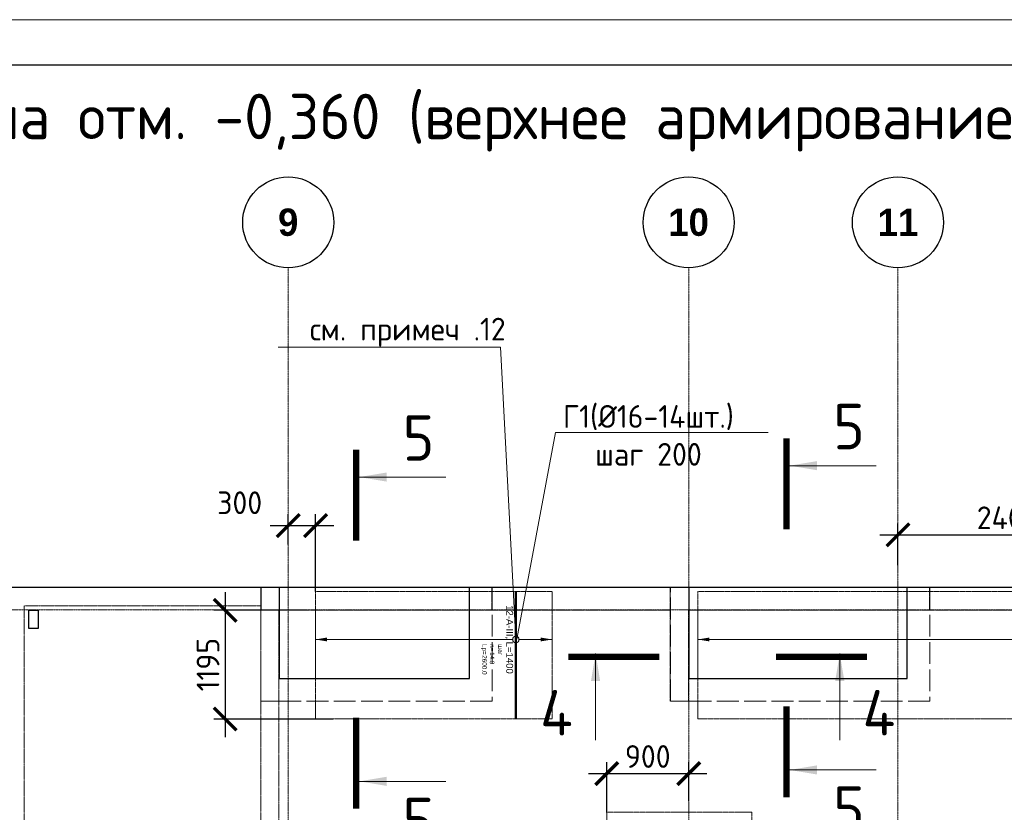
# Model space of a CAD drawing. Header units: millimetres. Extents: x -386473 to 311666, y -59273 to 291770.
# Tile 114 of 132: x 130856 to 141675, y 28990 to 37703. Entities that reach past the tile are written whole.
import ezdxf
from ezdxf import colors
from ezdxf.entities.mleader import LeaderData, LeaderLine
from ezdxf.enums import TextEntityAlignment as Align
from ezdxf.math import Vec2, Vec3

# ---------------------------------------------------------------- set-up
doc = ezdxf.new("R2010")
doc.units = ezdxf.units.MM
doc.set_wipeout_variables(frame=1)
for name, pattern in [('01 Штриховая _4 мм_', [6, 3.5, -2.5]), ('______5', [1100, 800, -100, 100, -100]), ('ACAD_ISO02W100', [15, 12, -3]), ('DASHED', [7, 5, -2, 0]), ('GOST2.303 4', [7, 5, -2, 0]), ('осевая', [50.8, 31.75, -6.35, 6.35, -6.35])]:
    doc.linetypes.add(name, pattern=pattern)
for name, color, linetype, lineweight in [('АрмСтер', 2, 'Continuous', 50), ('контур распр. стерхней', 2, 'GOST2.303 4', 20), ('Оси', 40, '______5', 18), ('Перекрытие ж_бетон', 1, 'Continuous', 30), ('подоснова', 151, 'Continuous', 5), ('РАЗМЕРЫ', 1, 'Continuous', 9), ('ТОНКИЕ', 7, 'Continuous', 9), ('Узлы', 7, 'Continuous', 0)]:
    doc.layers.add(name, color=color, linetype=linetype, lineweight=lineweight)
doc.layers.add('АрмСтер_атрибуты', color=2, linetype='Continuous', lineweight=0, plot=False)
doc.layers.add('Клапаны_для_электрика', color=7, linetype='Continuous', plot=False)
doc.layers.add('Колонна_ бетон', color=7, linetype='Continuous', lineweight=50, true_color=0xb4b496)
doc.layers.add('ТОЛСТЫЕ_ОСНОВНЫЕ', color=6, linetype='Continuous')
doc.styles.add('Century Gothic', font='GOTHIC.TTF')
doc.styles.add('GOST-2.304_Type-B', font='GOST_Common.ttf')
doc.styles.get("Standard").update_dxf_attribs({"font": 'arial.ttf'})
doc.styles.add('Аннотативный', font='arial.ttf')
doc.dimstyles.new('СПДС', dxfattribs={"dimscale": 100, "dimtxt": 2.5, "dimasz": 2.5, "dimexe": 1.25, "dimexo": 0, "dimtad": 1, "dimdec": 0, "dimtxsty": 'GOST-2.304_Type-B', "dimblk": 'ARCHTICK', "dimcen": 2.5, "dimdle": 2, "dimadec": 0, "dimazin": 2, "dimtfac": 0.75, "dimtdec": 0, "dimtmove": 1, "dimatfit": 3, "dimfxl": 1, "dimtolj": 1, "dimarcsym": 1})

# ---------------------------------------------------------------- blocks, each defined once
blk = doc.blocks.new('NSY101')
at = {"color": 0, "linetype": 'ByBlock', "lineweight": -2}
blk.add_circle((0, 0), 50, dxfattribs=at)
blk = doc.blocks.new('СЛОЖНЫЙ_ОБЪЕКТ_16')
at = {"layer": 'Оси', "color": 16, "linetype": 'Continuous', "lineweight": 25, "transparency": 33554687, "xscale": 9.999999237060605, "yscale": 9.999999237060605, "zscale": 9.999999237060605}
blk.add_blockref('NSY101', (31813, -989), dxfattribs=at)
at = {"layer": 'Оси', "color": 16, "linetype": 'Continuous', "lineweight": 25, "transparency": 33554687, "insert": (31813, -989), "char_height": 300, "width": 385, "attachment_point": 5, "style": 'Century Gothic'}
blk.add_mtext('\\A1;{\\fCentury Gothic|i0|b1;\\H300.000000;\\W1.000000;\\C16;9}\\P', dxfattribs=at)
blk = doc.blocks.new('СЛОЖНЫЙ_ОБЪЕКТ_17')
at = {"layer": 'Оси', "color": 16, "linetype": 'Continuous', "lineweight": 25, "transparency": 33554687, "xscale": 9.999999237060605, "yscale": 9.999999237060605, "zscale": 9.999999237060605}
blk.add_blockref('NSY101', (36213, -989), dxfattribs=at)
at = {"layer": 'Оси', "color": 16, "linetype": 'Continuous', "lineweight": 25, "transparency": 33554687, "insert": (36213, -989), "char_height": 300, "width": 620, "attachment_point": 5, "style": 'Century Gothic'}
blk.add_mtext('\\A1;{\\fCentury Gothic|i0|b1;\\H300.000000;\\W1.000000;\\C16;10}\\P', dxfattribs=at)
blk = doc.blocks.new('СЛОЖНЫЙ_ОБЪЕКТ_18')
at = {"layer": 'Оси', "color": 16, "linetype": 'Continuous', "lineweight": 25, "transparency": 33554687, "xscale": 9.999999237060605, "yscale": 9.999999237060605, "zscale": 9.999999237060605}
blk.add_blockref('NSY101', (38513, -989), dxfattribs=at)
at = {"layer": 'Оси', "color": 16, "linetype": 'Continuous', "lineweight": 25, "transparency": 33554687, "insert": (38513, -989), "char_height": 300, "width": 620, "attachment_point": 5, "style": 'Century Gothic'}
blk.add_mtext('\\A1;{\\fCentury Gothic|i0|b1;\\H300.000000;\\W1.000000;\\C16;11}\\P', dxfattribs=at)
blk = doc.blocks.new('оси2')
at = {"layer": 'Оси', "color": 16, "linetype": 'осевая', "lineweight": 0, "ltscale": 0.25, "transparency": 33554687}
for p, q in [((1010745.5, 5465.4), (1010745.5, -20739.3)), ((1015145.5, 5465.4), (1015145.5, -20739.3)), ((1017445.5, 5465.4), (1017445.5, -20739.3)), ((979200, 1707.1), (1032582.1, 1707.1))]:
    blk.add_line(p, q, dxfattribs=at)
at = {"layer": 'Оси', "color": 16, "linetype": 'Continuous', "lineweight": 25, "transparency": 33554687}
for name in ['СЛОЖНЫЙ_ОБЪЕКТ_16', 'СЛОЖНЫЙ_ОБЪЕКТ_17', 'СЛОЖНЫЙ_ОБЪЕКТ_18']:
    blk.add_blockref(name, (978932, 6954.9), dxfattribs=at)
blk = doc.blocks.new('_ArchTick')
at = {"color": 0, "linetype": 'ByBlock', "const_width": 0.15}
blk.add_lwpolyline([(-0.5, -0.5), (0.5, 0.5)], dxfattribs=at)
blk = doc.blocks.new('*D229')
at = {"layer": 'DEFPOINTS', "color": 0, "transparency": 16777216}
for p in [(138207, 29416), (138207, 29114, 360), (137307, 28990)]:
    blk.add_point(p, dxfattribs=at)
at = {"layer": 'РАЗМЕРЫ', "color": 0, "lineweight": -2, "transparency": 16777216}
for p, q in [((137307, 28990), (137307, 29541)), ((138207, 29114), (138207, 29541)), ((137107, 29416), (138407, 29416))]:
    blk.add_line(p, q, dxfattribs=at)
at = {"layer": 'РАЗМЕРЫ', "color": 0, "lineweight": -2, "transparency": 16777216, "xscale": 250, "yscale": 250, "zscale": 250, "rotation": 180}
blk.add_blockref('_ArchTick', (137307, 29416), dxfattribs=at)
at = {"layer": 'РАЗМЕРЫ', "color": 0, "lineweight": -2, "transparency": 16777216, "xscale": 250, "yscale": 250, "zscale": 250}
blk.add_blockref('_ArchTick', (138207, 29416), dxfattribs=at)
at = {"layer": 'РАЗМЕРЫ', "color": 0, "lineweight": 0, "transparency": 16777216, "insert": (137757, 29604), "char_height": 250, "attachment_point": 5, "style": 'GOST-2.304_Type-B'}
blk.add_mtext('\\A1;900', dxfattribs=at)
blk = doc.blocks.new('*U253')
at = {"layer": 'РАЗМЕРЫ'}
for p, q in [((112, 400), (-112, 400)), ((112, -4200), (-112, -4200))]:
    blk.add_line(p, q, dxfattribs=at)
at = {"layer": 'РАЗМЕРЫ', "ltscale": 15}
blk.add_line((0, -4200), (0, 400), dxfattribs=at)
at = {"layer": 'РАЗМЕРЫ'}
for points in [[(0, 400), (21, 275), (-21, 275)], [(0, -4200), (21, -4075), (-21, -4075)]]:
    blk.add_solid(points, dxfattribs=at)
at = {"layer": 'АрмСтер_атрибуты', "color": 215, "ltscale": 15, "style": 'Аннотативный'}
for s, p in [('шаг', (51, -194)), ('Lр=', (50, -368)), ('n=', (51, -285))]:
    blk.add_text(s, height=50, dxfattribs=at).set_placement(p)
at = {"layer": 'АрмСтер_атрибуты', "style": 'Аннотативный', "flags": 8}
blk.add_attdef('ПОЗ', (110, 30), '', height=75, dxfattribs=at)
at = {"layer": 'АрмСтер_атрибуты', "color": 215, "style": 'Аннотативный'}
for tag, p, flags in [('ШАГ', (191, -194), 10), ('КОЛ', (138, -285), 8), ('ШИРИНА', (173, -368), 8)]:
    blk.add_attdef(tag, p, '', height=50, dxfattribs=dict(at, flags=flags))
at = {"layer": 'АрмСтер_атрибуты', "flags": 9}
for tag, p in [('МАССА', (-97, -610)), ('ОБОЗНАЧЕНИЕ', (-97, -724))]:
    blk.add_attdef(tag, p, '', height=75, dxfattribs=at)
at = {"linetype": 'Continuous', "lineweight": 0}
blk.add_wipeout([(35, 0), (28, 21), (11, 33), (-11, 33), (-28, 21), (-35, 0), (-28, -21), (-11, -33), (11, -33), (28, -21)], dxfattribs=at)
at = {"color": 0, "linetype": 'ByBlock', "lineweight": -2, "ltscale": 100}
blk.add_line((-526, 0), (874, 0), dxfattribs=at)
at = {"layer": 'РАЗМЕРЫ'}
blk.add_circle((0, 0), 35, dxfattribs=at)
at = {"layer": 'АрмСтер_атрибуты', "style": 'Аннотативный', "flags": 8}
blk.add_attdef('НАИМЕНОВАНИЕ', text='', height=75, dxfattribs=at).set_placement((0, -29), align=Align.TOP_CENTER)
blk = doc.blocks.new('*U255')
at = {"layer": 'РАЗМЕРЫ'}
for p, q in [((112, 400), (-112, 400)), ((112, -2200), (-112, -2200))]:
    blk.add_line(p, q, dxfattribs=at)
at = {"layer": 'РАЗМЕРЫ', "ltscale": 15}
blk.add_line((0, -2200), (0, 400), dxfattribs=at)
at = {"layer": 'РАЗМЕРЫ'}
for points in [[(0, 400), (21, 275), (-21, 275)], [(0, -2200), (21, -2075), (-21, -2075)]]:
    blk.add_solid(points, dxfattribs=at)
at = {"layer": 'АрмСтер_атрибуты', "color": 215, "ltscale": 15, "style": 'Аннотативный'}
for s, p in [('шаг', (51, -194)), ('Lр=', (50, -368)), ('n=', (51, -285))]:
    blk.add_text(s, height=50, dxfattribs=at).set_placement(p)
at = {"layer": 'АрмСтер_атрибуты', "style": 'Аннотативный', "flags": 8}
blk.add_attdef('ПОЗ', (110, 30), '', height=75, dxfattribs=at)
at = {"layer": 'АрмСтер_атрибуты', "color": 215, "style": 'Аннотативный'}
for tag, p, flags in [('ШАГ', (191, -194), 10), ('КОЛ', (138, -285), 8), ('ШИРИНА', (173, -368), 8)]:
    blk.add_attdef(tag, p, '', height=50, dxfattribs=dict(at, flags=flags))
at = {"layer": 'АрмСтер_атрибуты', "flags": 9}
for tag, p in [('МАССА', (-97, -610)), ('ОБОЗНАЧЕНИЕ', (-97, -724))]:
    blk.add_attdef(tag, p, '', height=75, dxfattribs=at)
at = {"linetype": 'Continuous', "lineweight": 0}
blk.add_wipeout([(35, 0), (28, 21), (11, 33), (-11, 33), (-28, 21), (-35, 0), (-28, -21), (-11, -33), (11, -33), (28, -21)], dxfattribs=at)
at = {"color": 0, "linetype": 'ByBlock', "lineweight": -2, "ltscale": 100}
blk.add_line((-526, 0), (874, 0), dxfattribs=at)
at = {"layer": 'РАЗМЕРЫ'}
blk.add_circle((0, 0), 35, dxfattribs=at)
at = {"layer": 'АрмСтер_атрибуты', "style": 'Аннотативный', "flags": 8}
blk.add_attdef('НАИМЕНОВАНИЕ', text='', height=75, dxfattribs=at).set_placement((0, -29), align=Align.TOP_CENTER)
blk = doc.blocks.new('_None')
blk = doc.blocks.new('*D288')
at = {"layer": 'DEFPOINTS', "color": 0, "transparency": 16777216}
for p in [(134010, 31211, 160), (133113, 30016), (134302, 30016)]:
    blk.add_point(p, dxfattribs=at)
at = {"layer": 'РАЗМЕРЫ', "color": 0, "lineweight": -2, "transparency": 16777216}
for p, q in [((133113, 31411), (133113, 29816)), ((134010, 31211), (132988, 31211)), ((134302, 30016), (132988, 30016))]:
    blk.add_line(p, q, dxfattribs=at)
at = {"layer": 'РАЗМЕРЫ', "color": 0, "lineweight": -2, "transparency": 16777216, "xscale": 250, "yscale": 250, "zscale": 250}
for p, rotation in [((133113, 31211), 90), ((133113, 30016), 270)]:
    blk.add_blockref('_ArchTick', p, dxfattribs=dict(at, rotation=rotation))
at = {"layer": 'РАЗМЕРЫ', "color": 0, "lineweight": 0, "transparency": 16777216, "insert": (132925, 30614), "char_height": 250, "attachment_point": 5, "rotation": 90, "style": 'GOST-2.304_Type-B'}
blk.add_mtext('\\A1;1195', dxfattribs=at)
blk = doc.blocks.new('*D289')
at = {"layer": 'DEFPOINTS', "color": 0, "transparency": 16777216}
for p in [(134107, 32142), (133807, 31935), (134107, 31416)]:
    blk.add_point(p, dxfattribs=at)
at = {"layer": 'РАЗМЕРЫ', "color": 0, "lineweight": -2, "transparency": 16777216}
for p, q in [((133807, 31935), (133807, 32267)), ((134107, 31416), (134107, 32267)), ((133607, 32142), (134307, 32142))]:
    blk.add_line(p, q, dxfattribs=at)
at = {"layer": 'РАЗМЕРЫ', "color": 0, "lineweight": -2, "transparency": 16777216, "xscale": 250, "yscale": 250, "zscale": 250, "rotation": 180}
blk.add_blockref('_ArchTick', (133807, 32142), dxfattribs=at)
at = {"layer": 'РАЗМЕРЫ', "color": 0, "lineweight": -2, "transparency": 16777216, "xscale": 250, "yscale": 250, "zscale": 250}
blk.add_blockref('_ArchTick', (134107, 32142), dxfattribs=at)
at = {"layer": 'РАЗМЕРЫ', "color": 0, "lineweight": 0, "transparency": 16777216, "insert": (133273, 32393), "char_height": 250, "attachment_point": 5, "style": 'GOST-2.304_Type-B'}
blk.add_mtext('\\A1;300', dxfattribs=at)
blk = doc.blocks.new('*D293')
at = {"layer": 'DEFPOINTS', "color": 0, "transparency": 16777216}
for p in [(142907, 32041), (140507, 31708), (142907, 31416)]:
    blk.add_point(p, dxfattribs=at)
at = {"layer": 'РАЗМЕРЫ', "color": 0, "lineweight": -2, "transparency": 16777216}
for p, q in [((140507, 31708), (140507, 32166)), ((142907, 31416), (142907, 32166)), ((140307, 32041), (143107, 32041))]:
    blk.add_line(p, q, dxfattribs=at)
at = {"layer": 'РАЗМЕРЫ', "color": 0, "lineweight": -2, "transparency": 16777216, "xscale": 250, "yscale": 250, "zscale": 250, "rotation": 180}
blk.add_blockref('_ArchTick', (140507, 32041), dxfattribs=at)
at = {"layer": 'РАЗМЕРЫ', "color": 0, "lineweight": -2, "transparency": 16777216, "xscale": 250, "yscale": 250, "zscale": 250}
blk.add_blockref('_ArchTick', (142907, 32041), dxfattribs=at)
at = {"layer": 'РАЗМЕРЫ', "color": 0, "lineweight": 0, "transparency": 16777216, "insert": (141707, 32228), "char_height": 250, "attachment_point": 5, "style": 'GOST-2.304_Type-B'}
blk.add_mtext('\\A1;2400', dxfattribs=at)
blk = doc.blocks.new('*U44')
at = {"layer": 'ТОЛСТЫЕ_ОСНОВНЫЕ', "color": 6}
blk.add_lwpolyline([(20, 5), (886, 5), (886, 415), (20, 415)], close=True, dxfattribs=at)
at = {"layer": 'ТОНКИЕ'}
blk.add_lwpolyline([(0, 0), (891, 0), (891, 420), (0, 420)], close=True, dxfattribs=at)
blk = doc.blocks.new('стены подвала')
at = {"layer": 'Колонна_ бетон', "color": 252, "linetype": 'DASHED', "lineweight": 0, "ltscale": 0.3, "true_color": 0x939598, "transparency": 33554687}
for p, q in [((-150847, -10025, 160), (-198397, -10025, 160)), ((-171097, -10025, 160), (-171097, -15875, 160)), ((-171097, -10025, 160), (-171097, -10025, 160)), ((-168557, -10025, 160), (-168557, -10025, 160)), ((-168557, -10025, 160), (-168557, -10275, 160)), ((-166597, -10025, 160), (-166597, -11275, 160)), ((-166597, -10025, 160), (-166597, -10025, 160)), ((-163747, -10275, 160), (-163747, -10025, 160)), ((-163747, -10025, 160), (-163747, -10025, 160)), ((-173697, -10225, 160), (-171097, -10225, 160)), ((-173697, -10225, 160), (-173697, -10225, 160)), ((-173697, -10225, 160), (-173697, -15875, 160)), ((-171097, -10225, 160), (-171097, -10225, 160)), ((-170897, -10275, 160), (-170897, -10275, 160)), ((-170897, -17675, 160), (-170897, -10275, 160)), ((-170897, -10275, 160), (-166597, -10275, 160)), ((-168557, -10275, 160), (-168557, -10275, 160)), ((-166597, -10275, 160), (-166597, -10275, 160)), ((-166397, -10275, 160), (-166397, -10275, 160)), ((-166397, -11275, 160), (-166397, -10275, 160)), ((-161297, -10275, 160), (-166397, -10275, 160)), ((-163747, -10275, 160), (-163747, -10275, 160)), ((-171097, -11275, 160), (-171097, -11275, 160)), ((-170897, -11275, 160), (-171097, -11275, 160)), ((-170897, -11275, 160), (-170897, -11275, 160)), ((-166597, -11275, 160), (-166597, -11275, 160)), ((-166397, -11275, 160), (-166597, -11275, 160)), ((-166397, -11275, 160), (-166397, -11275, 160))]:
    blk.add_line(p, q, dxfattribs=at)
blk = doc.blocks.new('отверстия')
at = {"layer": 'Клапаны_для_электрика', "color": 2, "lineweight": 30}
blk.add_lwpolyline([(-168397, 91392), (-168297, 91392), (-168297, 91192), (-168397, 91192)], close=True, dxfattribs=at)

msp = doc.modelspace()

# ---------------------------------------------------------------- linework, layer by layer
at = {"layer": 'контур распр. стерхней', "linetype": '01 Штриховая _4 мм_'}
for points in [[(134107.1, 30016.3), (134107.1, 31416.3), (136707.1, 31416.3), (136707.1, 30016.3)], [(138307.1, 30016.3), (138307.1, 31416.3), (142907.1, 31416.3), (142907.1, 30016.3)]]:
    msp.add_lwpolyline(points, close=True, dxfattribs=at)
at = {"layer": 'контур распр. стерхней', "linetype": '01 Штриховая _4 мм_', "elevation": -360}
msp.add_lwpolyline([(137307.1, 26065.4), (137307.1, 28990.4), (138902.5, 28990.4), (138902.5, 26065.4)], close=True, dxfattribs=at)
at = {"layer": 'Перекрытие ж_бетон'}
for points in [[(106457.1, 14561.5), (110557.1, 14561.4), (110557.1, 14311.5), (147357.1, 14311.5), (147357.1, 14561.5), (153757.1, 14561.5), (153757.1, 31461.5), (106207.2, 31461.5), (106207.2, 17461.5), (106457.1, 17461.5), (106457.1, 14561.5)], [(133707.2, 31461.5), (133707.2, 30461.5), (135797.2, 30461.5), (135797.2, 31461.5)], [(138207.2, 31461.5), (138207.2, 30461.5), (140607.2, 30461.5), (140607.2, 31461.5)]]:
    msp.add_lwpolyline(points, dxfattribs=at)
at = {"layer": 'Перекрытие ж_бетон', "color": 252, "linetype": 'ACAD_ISO02W100', "lineweight": 0, "ltscale": 20, "true_color": 0x939598}
for points in [[(136047.2, 31461.5), (136047.2, 30211.5), (133507.2, 30211.5), (133507.2, 31461.5)], [(140857.2, 31461.5), (140857.2, 30211.5), (138007.2, 30211.5), (138007.2, 31461.5)]]:
    msp.add_lwpolyline(points, dxfattribs=at)
at = {"layer": 'РАЗМЕРЫ', "lineweight": -2}
msp.add_lwpolyline([(133507.2, 31461.5), (133507.2, 31211.5)], dxfattribs=at)
at = {"layer": 'Узлы', "color": 1, "linetype": 'Continuous', "lineweight": 0}
for p, q in [((139318.1, 32800.8, 3100), (140268.1, 32800.8, 3100)), ((134588.5, 32675.5, 3100), (135538.5, 32675.5, 3100)), ((137183.9, 30735, 3100), (137183.9, 29785, 3100)), ((139318.1, 29456, 3100), (140268.1, 29456, 3100)), ((134588.5, 29330.7, 3100), (135538.5, 29330.7, 3100))]:
    msp.add_line(p, q, dxfattribs=at)
at = {"layer": 'Узлы', "color": 1, "linetype": 'Continuous', "lineweight": 0, "const_width": 70, "elevation": 3100}
for points in [[(139283.1, 33100.8), (139283.1, 32100.8)], [(134553.5, 32975.5), (134553.5, 31975.5)], [(136883.9, 30700), (137883.9, 30700)]]:
    msp.add_lwpolyline(points, dxfattribs=at)
at = {"layer": 'Узлы', "color": 1, "linetype": 'Continuous', "lineweight": 0}
for points in [[(139318.1, 32800.8, 3100), (139618.5, 32750.5, 3100), (139618.5, 32851.1, 3100)], [(134588.5, 32675.5, 3100), (134888.9, 32625.2, 3100), (134888.9, 32725.8, 3100)], [(137183.9, 30735, 3100), (137234.1, 30434.6, 3100), (137133.6, 30434.6, 3100)], [(139318.1, 29456, 3100), (139618.5, 29405.8, 3100), (139618.5, 29506.3, 3100)], [(134588.5, 29330.7, 3100), (134888.9, 29280.4, 3100), (134888.9, 29381, 3100)]]:
    msp.add_solid(points, dxfattribs=at)

# ---------------------------------------------------------------- block references
at = {"layer": 'подоснова', "color": 2, "ltscale": 0.3}
msp.add_blockref('оси2', (-876938.7, 29509.2), dxfattribs=at)

# ---------------------------------------------------------------- texts
at = {"layer": 'Узлы', "color": 80, "linetype": 'Continuous', "lineweight": 0, "style": 'GOST-2.304_Type-B'}
msp.add_text('Плита перекрытия на отм. -0,360 (верхнее армирование по оси Y)', height=500, dxfattribs=at).set_placement((124479.1, 36389.5))
at = {"layer": 'Узлы', "color": 1, "linetype": 'Continuous', "lineweight": 0, "char_height": 500, "attachment_point": 5, "style": 'GOST-2.304_Type-B'}
for insert in [(139968.1, 33230.8, 3100), (135238.5, 33105.5, 3100), (139968.1, 29026, 3100), (135238.5, 28900.7, 3100)]:
    msp.add_mtext_dynamic_manual_height_columns('5', width=723.88, gutter_width=25, heights=[0], dxfattribs=dict(at, insert=insert))

# ---------------------------------------------------------------- dimensions: what is measured, and where the dimension line sits
at = {"layer": 'РАЗМЕРЫ', "color": 1, "lineweight": 0}
dim = msp.add_linear_dim(base=(138206.9, 29416.4, -360), p1=(137307.1, 28990.4, -360), p2=(138206.9, 29114.1), dimstyle='СПДС', dxfattribs=at)
dim.commit()
dim.dimension.update_dxf_attribs({"geometry": '*D229', "text_midpoint": (137757, 29603.9, -360)})

# ---------------------------------------------------------------- next in the draw order: block references
at = {"layer": 'АрмСтер', "ltscale": 15}
ref = msp.add_blockref('*U255', (136307.1, 30890.3), dxfattribs=dict(at, rotation=270))
ref.add_attrib('НАИМЕНОВАНИЕ', '12-A-III, L=1400', dxfattribs={"layer": 'АрмСтер_атрибуты', "height": 75, "rotation": 270, "style": 'Аннотативный', "flags": 8}).set_placement((136277.8, 30890.3), align=Align.TOP_CENTER)
ref.add_attrib('КОЛ', '14.0', (136022, 30752.2), dxfattribs={"layer": 'АрмСтер_атрибуты', "color": 215, "height": 50, "rotation": 270, "style": 'Аннотативный', "flags": 8})
ref.add_attrib('ШИРИНА', '2600.0', (135939.3, 30717.4), dxfattribs={"layer": 'АрмСтер_атрибуты', "color": 215, "height": 50, "rotation": 270, "style": 'Аннотативный', "flags": 8})
ref = msp.add_blockref('*U253', (142507.1, 30890.3), dxfattribs=dict(at, rotation=270))
ref.add_attrib('НАИМЕНОВАНИЕ', '12-A-III, L=1400', dxfattribs={"layer": 'АрмСтер_атрибуты', "height": 75, "rotation": 270, "style": 'Аннотативный', "flags": 8}).set_placement((142477.8, 30890.3), align=Align.TOP_CENTER)
ref.add_attrib('КОЛ', '24.0', (142222, 30752.2), dxfattribs={"layer": 'АрмСтер_атрибуты', "color": 215, "height": 50, "rotation": 270, "style": 'Аннотативный', "flags": 8})
ref.add_attrib('ШИРИНА', '4600.0', (142139.3, 30717.4), dxfattribs={"layer": 'АрмСтер_атрибуты', "color": 215, "height": 50, "rotation": 270, "style": 'Аннотативный', "flags": 8})

# ---------------------------------------------------------------- next in the draw order: linework, layer by layer
at = {"layer": 'Узлы', "color": 1, "linetype": 'Continuous', "lineweight": 0}
msp.add_line((139867.4, 30735, 3100), (139867.4, 29785, 3100), dxfattribs=at)
at = {"layer": 'Узлы', "color": 1, "linetype": 'Continuous', "lineweight": 0, "const_width": 70, "elevation": 3100}
for points in [[(140167.4, 30700), (139167.4, 30700)], [(139283.1, 29156), (139283.1, 30156)], [(134553.5, 29030.7), (134553.5, 30030.7)]]:
    msp.add_lwpolyline(points, dxfattribs=at)
at = {"layer": 'Узлы', "color": 1, "linetype": 'Continuous', "lineweight": 0}
msp.add_solid([(139867.4, 30735, 3100), (139917.6, 30434.6, 3100), (139817.1, 30434.6, 3100)], dxfattribs=at)

# ---------------------------------------------------------------- next in the draw order: block references
at = {"xscale": 100, "yscale": 100, "zscale": 100}
msp.add_blockref('*U44', (98011.6, -4296.7), dxfattribs=at)
at = {"layer": 'РАЗМЕРЫ'}
msp.add_blockref('стены подвала', (304601.5, 41486.8), dxfattribs=at)
at = {"layer": 'РАЗМЕРЫ', "color": 6}
msp.add_blockref('отверстия', (299353.9, -60180.9, 160), dxfattribs=at)

# ---------------------------------------------------------------- next in the draw order: texts
at = {"layer": 'Узлы', "color": 1, "linetype": 'Continuous', "lineweight": 0, "char_height": 500, "attachment_point": 5, "style": 'GOST-2.304_Type-B'}
for insert in [(136753.9, 30085, 3100), (140297.4, 30085, 3100)]:
    msp.add_mtext_dynamic_manual_height_columns('4', width=723.88, gutter_width=25, heights=[0], dxfattribs=dict(at, insert=insert))

# ---------------------------------------------------------------- next in the draw order: dimensions: what is measured, and where the dimension line sits
at = {"layer": 'РАЗМЕРЫ', "color": 1, "lineweight": 0}
dim = msp.add_linear_dim(base=(134107.1, 32141.8), p1=(133806.9, 31934.6), p2=(134107.1, 31416.3), dimstyle='СПДС', dxfattribs=at)
dim.commit()
dim.dimension.update_dxf_attribs({"geometry": '*D289', "text_midpoint": (133273.2, 32205.2), "dimtype": 160})
dim = msp.add_linear_dim(base=(142907.1, 32040.6), p1=(140506.9, 31708.1), p2=(142907.1, 31416.3), dimstyle='СПДС', dxfattribs=at)
dim.commit()
dim.dimension.update_dxf_attribs({"geometry": '*D293', "text_midpoint": (141707, 32228.1)})
dim = msp.add_linear_dim(base=(133112.6, 30016.3), p1=(134009.9, 31211.5, 160), p2=(134301.5, 30016.3), angle=90, dimstyle='СПДС', dxfattribs=at)
dim.commit()
dim.dimension.update_dxf_attribs({"geometry": '*D288', "text_midpoint": (132925.1, 30613.9)})

# ---------------------------------------------------------------- next in the draw order: leaders
at = {"layer": 'подоснова', "color": 2, "ltscale": 0.3}
ml = msp.add_multileader_mtext('Standard', dxfattribs=at)
ml.set_content('см. примеч .12', color=2, style='GOST-2.304_Type-B')
ml.set_leader_properties(color=256, linetype='ByLayer', lineweight=15)
ml.set_arrow_properties(name='NONE')
ml.build(insert=Vec2(0, 0))
ml.multileader.update_dxf_attribs({"text_left_attachment_type": 6, "text_right_attachment_type": 6, "dogleg_length": 0.1, "arrow_head_size": 18})
ctx = ml.context
ctx.base_point, ctx.char_height, ctx.arrow_head_size, ctx.landing_gap_size, ctx.plane_origin = Vec3(134102.3, 34101.8), 250, 18, 20, Vec3(128120.6, 32257.1)
ctx.left_attachment, ctx.right_attachment, ctx.text_align_type = 6, 6, 1
notes = []
notes.append((ctx, [(1, (1, 1, 0), (136138.6, 34101.8), (-1, 0), 0.1, [(0, [(136307.1, 30890.3)], 0, [])])]))
ctx.mtext.insert, ctx.mtext.alignment, ctx.mtext.flow_direction = Vec3(135120.4, 34426.8), 2, 5
ml = msp.add_multileader_mtext('Standard', dxfattribs=at)
ml.set_content('Г1(%%C16-14шт.)\\Pшаг 200', color=2, style='GOST-2.304_Type-B')
ml.set_leader_properties(color=256, linetype='ByLayer', lineweight=15)
ml.set_arrow_properties(name='NONE')
ml.build(insert=Vec2(0, 0))
ml.multileader.update_dxf_attribs({"text_left_attachment_type": 6, "text_right_attachment_type": 6, "dogleg_length": 0.1, "arrow_head_size": 18})
ctx = ml.context
ctx.base_point, ctx.char_height, ctx.arrow_head_size, ctx.landing_gap_size, ctx.plane_origin = Vec3(136744.8, 33167), 250, 18, 20, Vec3(127676.8, 33747.8)
ctx.left_attachment, ctx.right_attachment, ctx.text_align_type = 6, 6, 1
notes.append((ctx, [(0, (1, 1, 0), (136744.7, 33167), (1, 0), 0.1, [(0, [(136317.4, 30893.6)], 0, [])])]))
ctx.mtext.insert, ctx.mtext.alignment, ctx.mtext.flow_direction = Vec3(137764.8, 33467), 2, 5
for ctx, leaders in notes:
    for number, flags, end, landing, length, lines in leaders:
        leader = LeaderData()
        leader.index, (leader.has_last_leader_line, leader.has_dogleg_vector, leader.attachment_direction) = number, flags
        leader.last_leader_point, leader.dogleg_vector, leader.dogleg_length = Vec3(end), Vec3(landing), length
        for number, points, colour, breaks in lines:
            line = LeaderLine()
            line.index, line.vertices, line.color, line.breaks = number, Vec3.list(points), colors.encode_raw_color(colour), breaks
            leader.lines.append(line)
        ctx.leaders.append(leader)

doc.saveas('drawing.dxf')
